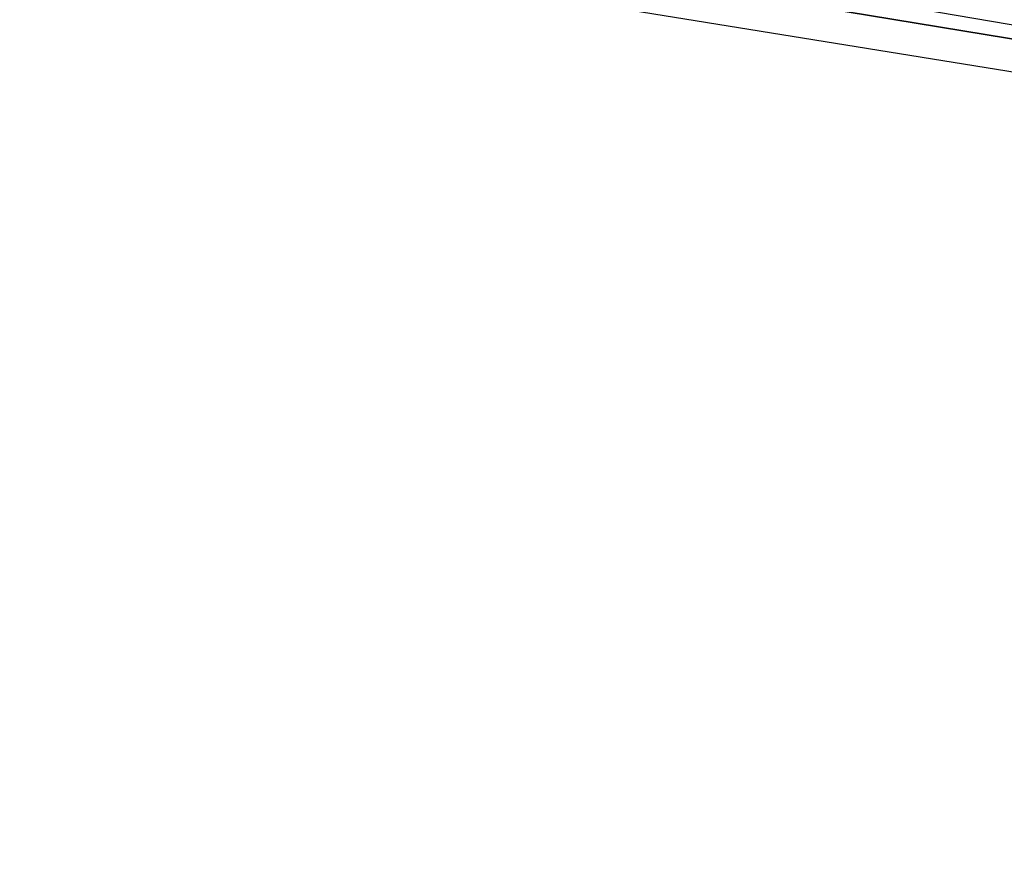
# Model space of a CAD drawing. Header units: feet. Extents: x -79 to 198, y -22 to 181.
# Tile 73 of 256: x 43.728 to 44.481, y 17.322 to 17.963. Entities that reach past the tile are written whole.
import ezdxf

# ---------------------------------------------------------------- set-up
doc = ezdxf.new("R2010")
doc.units = ezdxf.units.FT
doc.layers.add('A-LINEA', color=7, linetype='CONTINUOUS')

msp = doc.modelspace()

# ---------------------------------------------------------------- linework, layer by layer
at = {"layer": 'A-LINEA'}
for points in [[(26.7067, 23.3511), (28.04, 21.6178), (31.0267, 20.8311), (34.0133, 20.0978), (37.0133, 19.4044), (40.0267, 18.7778), (43.0533, 18.2044), (46.0933, 17.6844), (49.1467, 17.2178), (52.2, 16.8044), (55.2533, 16.4444), (58.32, 16.1511), (60.4, 16.0178), (62.48, 15.9511), (64.5467, 15.9244), (66.6267, 15.9511), (68.7067, 16.0178), (70.7867, 16.1511), (72.8533, 16.3244), (74.92, 16.5511), (76.9867, 16.8178), (79.04, 17.1511), (81.08, 17.5244), (83.12, 17.9378)], [(26.7067, 23.3511), (28.04, 21.6178), (31.0267, 20.8311), (34.0133, 20.0978), (37.0133, 19.4044), (40.0267, 18.7778), (43.0533, 18.2044), (46.0933, 17.6844), (49.1467, 17.2178), (52.2, 16.8044), (55.2533, 16.4444), (58.32, 16.1511), (60.4, 16.0178), (62.48, 15.9511), (64.5467, 15.9244), (66.6267, 15.9511), (68.7067, 16.0178), (70.7867, 16.1511), (72.8533, 16.3244), (74.92, 16.5511), (76.9867, 16.8178), (79.04, 17.1511), (81.08, 17.5244), (83.12, 17.9378)], [(48.04, 17.3644), (44.1467, 18.0044), (44.1467, 18.0311), (48.04, 17.3911), (48.04, 17.3644)], [(48.04, 17.3644), (44.1467, 18.0044), (44.1467, 18.0311), (48.04, 17.3911), (48.04, 17.3644)], [(48.0267, 17.3511), (44.1467, 17.9778), (44.1333, 17.9911), (44.1467, 18.0044), (48.04, 17.3644), (48.04, 17.3511), (48.0267, 17.3511)], [(48.0267, 17.3511), (44.1467, 17.9778), (44.1333, 17.9911), (44.1467, 18.0044), (48.04, 17.3644), (48.04, 17.3511), (48.0267, 17.3511)]]:
    msp.add_lwpolyline(points, dxfattribs=at)

doc.saveas('drawing.dxf')
